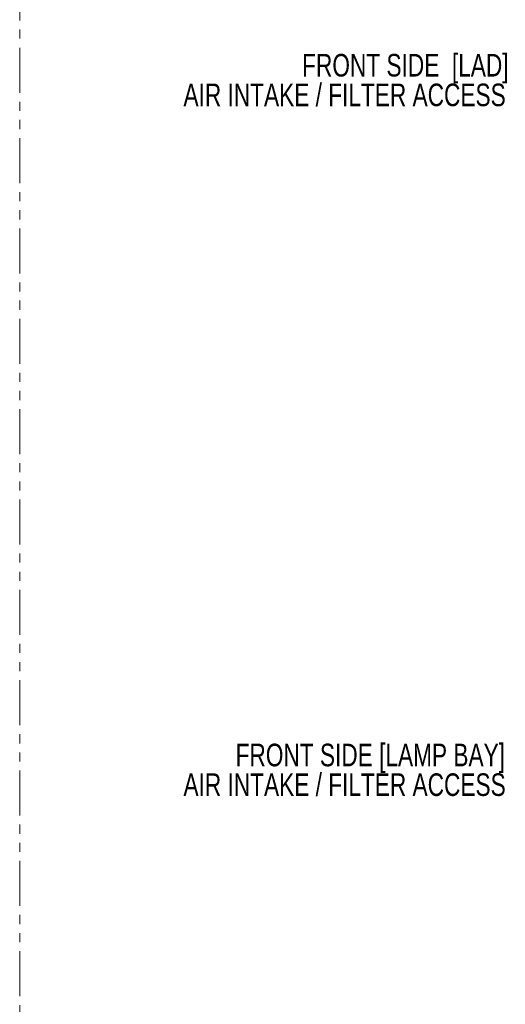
# Model space of a CAD drawing. Header units: millimetres. Extents: x 0 to 1118, y 0 to 864.
# Tile 41 of 256: x 88 to 156, y 266 to 405. Entities that reach past the tile are written whole.
import ezdxf

# ---------------------------------------------------------------- set-up
doc = ezdxf.new("R2010")
doc.units = ezdxf.units.MM
doc.linetypes.add('PHANTOM', pattern=[12.7, 6.35, -1.27, 1.27, -1.27, 1.27, -1.27])
doc.styles.add('SLDTEXTSTYLE0', font='TXT', dxfattribs={"width": 0.75})

# ---------------------------------------------------------------- blocks, each defined once
blk = doc.blocks.new('SW_NOTE_33')
at = {"color": 0, "linetype": 'Continuous', "lineweight": 0, "char_height": 3.175, "attachment_point": 3, "style": 'SLDTEXTSTYLE0'}
for s, insert in [('FRONT SIDE [LAMP BAY]', (46.73, 4.09)), ('AIR INTAKE / FILTER ACCESS', (46.83, -0.08))]:
    blk.add_mtext(s, dxfattribs=dict(at, insert=insert))
blk = doc.blocks.new('SW_NOTE_34')
at = {"color": 0, "linetype": 'Continuous', "lineweight": 0, "char_height": 3.175, "attachment_point": 3, "style": 'SLDTEXTSTYLE0'}
for s, insert in [('FRONT SIDE  [LAD]', (35.92, 4.09)), ('AIR INTAKE / FILTER ACCESS', (35.52, -0.08))]:
    blk.add_mtext(s, dxfattribs=dict(at, insert=insert))

msp = doc.modelspace()

# ---------------------------------------------------------------- linework, layer by layer
at = {"color": 7, "linetype": 'PHANTOM', "lineweight": 0}
msp.add_line((87.951, 191.337), (87.951, 488.837), dxfattribs=at)

# ---------------------------------------------------------------- block references
at = {"color": 7, "linetype": 'Continuous', "lineweight": 0}
for name, p in [('SW_NOTE_34', (120.748, 395.92)), ('SW_NOTE_33', (109.437, 298.956))]:
    msp.add_blockref(name, p, dxfattribs=at)

doc.saveas('drawing.dxf')
